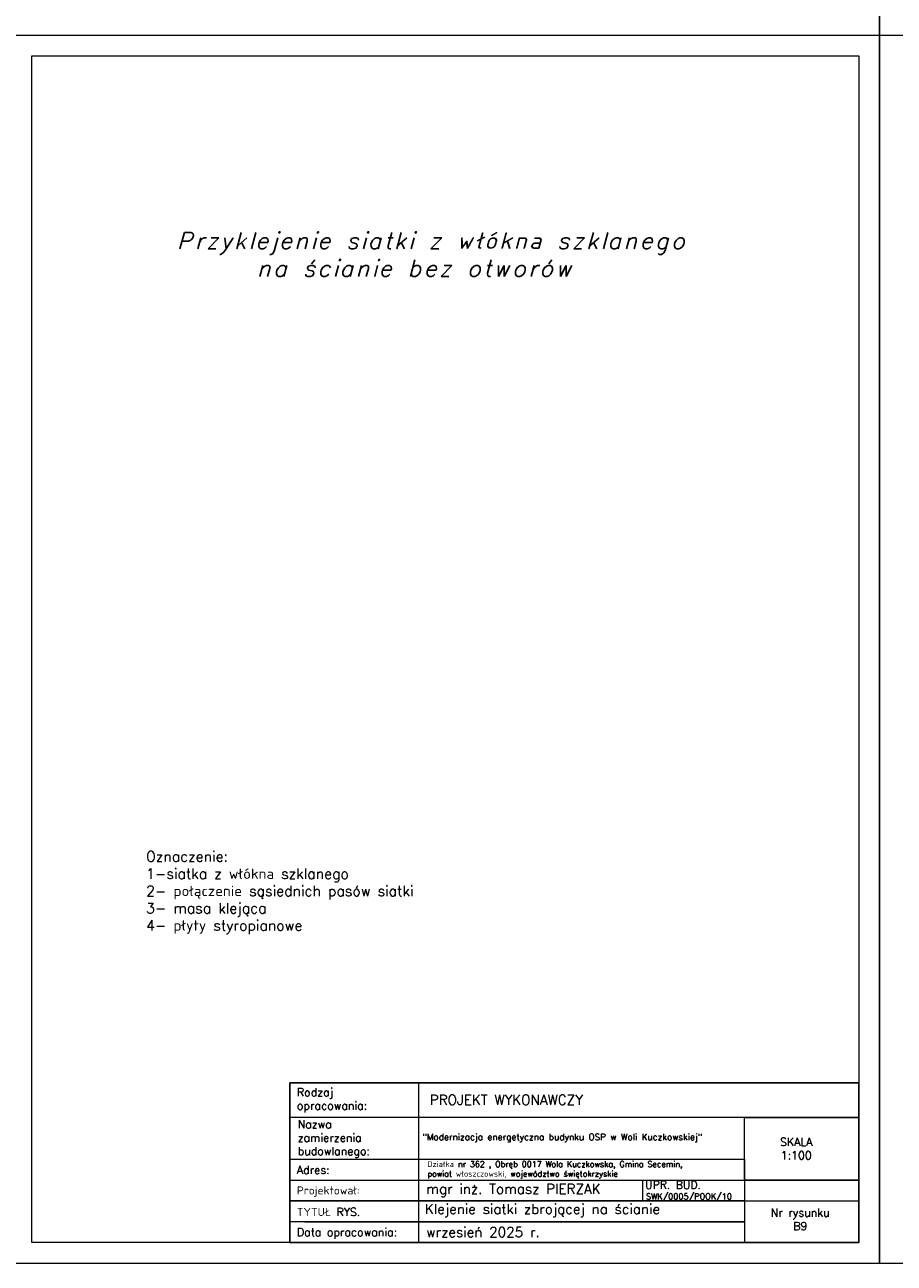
# Model space of a CAD drawing. Header units: millimetres. Extents: x 0 to 152651, y 46550 to 81081.
# Tile 37 of 109: x 137048 to 139151, y 46550 to 49544. Entities that reach past the tile are written whole.
import ezdxf

# ---------------------------------------------------------------- set-up
doc = ezdxf.new("R2010")
doc.units = ezdxf.units.MM
doc.layers.add('cienka', color=3, linetype='Continuous', lineweight=18)
doc.layers.add('opisy', color=4, linetype='Continuous', lineweight=18)
doc.styles.add('KASIA', font='romans.shx', dxfattribs={"height": 20})
doc.styles.get("Standard").update_dxf_attribs({"font": 'GOTHIC.TTF'})
doc.styles.add('tekst', font='segoeui.ttf', dxfattribs={"height": 20})

msp = doc.modelspace()

# ---------------------------------------------------------------- linework, layer by layer
at = {"layer": 'cienka', "color": 18, "true_color": 0x000000}
for p, q in [((139115.372, 52489.514), (139115.372, 49519.514)), ((139115.372, 49519.514), (139115.372, 52489.514)), ((139115.372, 49519.514), (139115.372, 52489.514)), ((137015.372, 49519.514), (139115.372, 49519.514)), ((137015.372, 49519.514), (139115.372, 49519.514)), ((139115.372, 49519.514), (139115.372, 46549.514)), ((139115.372, 46549.514), (139115.372, 49519.514)), ((139115.372, 49519.514), (141215.372, 49519.514)), ((139115.372, 49519.514), (141215.372, 49519.514)), ((139115.372, 46549.514), (139115.372, 49519.514)), ((137065.372, 49469.514), (139065.372, 49469.514)), ((137065.372, 46599.514), (137065.372, 49469.514)), ((139065.372, 49469.514), (139065.372, 46599.514)), ((138542.351, 46751.261), (138542.351, 46700.912)), ((138753.372, 46700.28), (139065.372, 46700.28)), ((139065.372, 46599.514), (137065.372, 46599.514)), ((137015.372, 46549.514), (139115.372, 46549.514)), ((139115.372, 46549.514), (141215.372, 46549.514))]:
    msp.add_line(p, q, dxfattribs=at)
at = {"layer": 'opisy', "color": 18, "linetype": 'Continuous', "lineweight": 0, "true_color": 0x000000, "flags": 128}
for points in [[(137689.662, 46599.514), (137689.662, 46985.812), (138000.951, 46985.777), (138000.951, 46599.48)], [(138789.372, 46901.812), (139065.372, 46901.812), (139065.372, 46750.629), (138789.372, 46750.629)]]:
    msp.add_lwpolyline(points, close=True, dxfattribs=at)
for points in [[(137689.662, 46985.794), (139065.372, 46985.794), (139065.372, 46901.812), (137689.662, 46901.812)], [(138729.372, 46985.794), (139065.372, 46985.794)], [(137689.662, 46801.029), (138789.372, 46801.029), (138789.372, 46649.88), (137689.662, 46649.88)], [(137689.662, 46750.629), (138789.372, 46750.629), (138789.372, 46700.28), (137689.662, 46700.28)], [(138729.372, 46750.629), (139065.372, 46750.629)], [(137689.662, 46700.28), (138789.372, 46700.28), (138789.372, 46649.897), (137689.662, 46649.897)], [(137725.662, 46649.897), (138789.372, 46649.897), (138789.372, 46599.514), (137725.662, 46599.514)]]:
    msp.add_lwpolyline(points, dxfattribs=at)
at = {"layer": 'opisy', "color": 18, "lineweight": 25, "true_color": 0x000000}
msp.add_lwpolyline([(137689.662, 46985.794), (139065.372, 46985.794), (139065.372, 46599.514), (137689.662, 46599.514)], close=True, dxfattribs=at)

# ---------------------------------------------------------------- texts
at = {"layer": 'cienka', "color": 18, "linetype": 'Continuous', "true_color": 0x000000, "insert": (137307.284, 49042.493), "char_height": 40, "width": 1634.00432, "attachment_point": 1, "style": 'tekst'}
msp.add_mtext('\\A1;\\pxi2.73409;{\\Fromans|c238;\\Q15;\\T1.2;Przyklejenie siatki z włókna szklanego \\P\\pi7.5689;na ścianie bez otworów}', dxfattribs=at)
at = {"layer": 'cienka', "color": 18, "true_color": 0x000000, "insert": (137341.596, 47545.679), "char_height": 25, "width": 871.49398, "attachment_point": 1}
msp.add_mtext('\\pxt64;{\\Fromans|c0;Oznaczenie:\\P1-siatka z włókna szklanego\\P2- połączenie sąsiednich pasów siatki\\P3- masa klejąca\\P4- płyty styropianowe}', dxfattribs=at)
at = {"layer": 'opisy', "color": 18, "linetype": 'Continuous', "lineweight": 0, "true_color": 0x000000, "attachment_point": 4, "style": 'KASIA'}
for s, insert, char_height, width in [('\\A1;{\\H0.80952x;Rodzaj opracowania:}', (137706.488, 46943.525), 24, 141.54434), ('\\A1;\\pxql;PROJEKT WYKONAWCZY', (138027.84, 46944.606), 24, 946.31605), ('\\A1;\\pxql;{\\H0.80952x;Nazwa \\Pzamierzenia\\Pbudowlanego:}', (137708.306, 46849.827), 24, 141.54434), ('\\A1;"Modernizacja energetyczna budynku OSP w Woli Kuczkowskiej"', (138010.099, 46852.327), 15.6, 787.57688), ('\\A1;\\pxqc;{\\H0.80952x;SKALA\\P1:100}', (138540.376, 46826.611), 24, 747.85817), ('\\A1;\\pxql;{\\H0.80952x;Adres:}', (137706.488, 46775.132), 24, 141.54434), ('\\A1;Działka nr 362 , Obręb 0017 Wola Kuczkowska, Gmina Secemin, \\Ppowiat włoszczowski, województwo świętokrzyskie', (138022.058, 46775.192), 14, 817.77748), ('\\A1;\\pxql;{\\H0.80952x;Projektował:}', (137706.488, 46722.654), 24, 747.85817), ('\\A1;mgr inż. Tomasz PIERZAK', (138019.33, 46725.345), 24, 747.85817), ('\\A1;UPR. BUD.', (138548.861, 46739.095), 19.2, 598.28653), ('\\A1;Klejenie siatki zbrojącej na ścianie', (138016.054, 46676.68), 24, 747.85817), ('\\A1;SWK/0005/POOK/10', (138550.867, 46708.803), 14.4, 448.7149), ('\\A1;\\pxql;{\\H0.80952x;TYTUŁ RYS.}', (137706.488, 46673.449), 24, 747.85817), ('\\A1;\\pxqc;{\\H0.80952x;Nr rysunku\\PB9}', (138550.003, 46655.594), 24, 747.85817), ('\\A1;\\pxql;{\\H0.80952x;Data opracowania:}', (137706.488, 46621.411), 24, 747.85817), ('\\A1;wrzesień 2025 r.', (138019.33, 46624.735), 24, 747.85817)]:
    msp.add_mtext(s, dxfattribs=dict(at, insert=insert, char_height=char_height, width=width))

doc.saveas('drawing.dxf')
